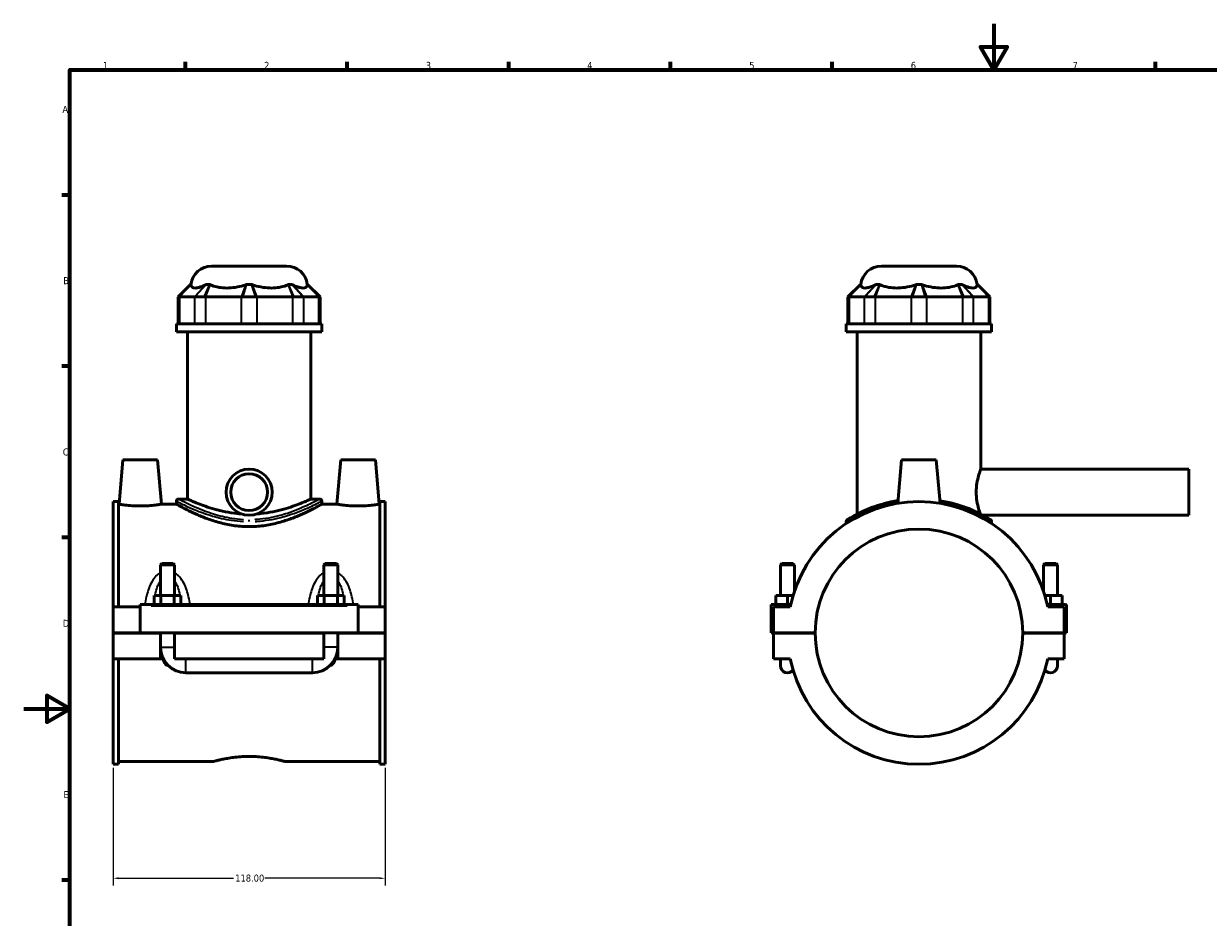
# Model space of a CAD drawing. Header units: millimetres. Extents: x 0 to 898, y -421 to 954.
# Tile 4 of 7: x 0 to 513, y 207 to 594. Entities that reach past the tile are written whole.
import ezdxf

# ---------------------------------------------------------------- set-up
doc = ezdxf.new("R2010")
doc.units = ezdxf.units.MM
for name, color, linetype, lineweight in [('Border (ANSI)', 7, 'Continuous', 70), ('Dimension (ANSI)', 7, 'Continuous', 25), ('Visible (ANSI)', 7, 'Continuous', 50), ('Visible Narrow (ANSI)', 7, 'Continuous', 35)]:
    doc.layers.add(name, color=color, linetype=linetype, lineweight=lineweight)
doc.styles.add('Note Text (ANSI)', font='tahoma.ttf')
doc.dimstyles.new('Default - mm (ANSI)', dxfattribs={"dimtxt": 3.048, "dimasz": 2.5, "dimexe": 3.175, "dimexo": 1.6002, "dimgap": 0.8, "dimtad": 0, "dimtoh": 1, "dimrnd": 1e-08, "dimzin": 4, "dimdsep": 46, "dimtxsty": 'Note Text (ANSI)', "dimcen": 0.09, "dimdle": 10, "dimclrd": 256, "dimclre": 256, "dimclrt": 230, "dimadec": 1, "dimazin": 1, "dimtfac": 1, "dimtofl": 0, "dimtmove": 0, "dimatfit": 3, "dimfxl": 1, "dimtolj": 1, "dimtzin": 4, "dimlwd": -1, "dimlwe": -1, "dimarcsym": 0})

# ---------------------------------------------------------------- blocks, each defined once
blk = doc.blocks.new('Borders Default Border')
at = {"layer": 'Border (ANSI)'}
for p, q in [((70.08, 574), (70.08, 577.45)), ((140.17, 574), (140.17, 577.45)), ((210.25, 574), (210.25, 577.45)), ((280.33, 574), (280.33, 577.45)), ((350.42, 574), (350.42, 577.45)), ((490.58, 574), (490.58, 577.45)), ((20, 519.75), (16.55, 519.75)), ((20, 445.5), (16.55, 445.5)), ((20, 371.25), (16.55, 371.25)), ((20, 222.75), (16.55, 222.75))]:
    blk.add_line(p, q, dxfattribs=at)
at = {"layer": 'Border (ANSI)', "flags": 128}
for points in [[(420.5, 594), (420.5, 574), (414.73, 584), (426.27, 584), (420.5, 574)], [(20, 20), (20, 574), (821, 574), (821, 20), (20, 20)], [(0, 297), (20, 297), (10, 302.77), (10, 291.23), (20, 297)]]:
    blk.add_lwpolyline(points, dxfattribs=at)
at = {"layer": 'Border (ANSI)', "color": 230, "true_color": 0xff0080, "char_height": 3.05, "attachment_point": 7, "style": 'Note Text (ANSI)'}
for s, insert in [('1', (34.35, 574.4)), ('2', (104.2, 574.4)), ('3', (174.26, 574.34)), ('4', (244.23, 574.4)), ('5', (314.48, 574.34)), ('6', (384.49, 574.34)), ('7', (454.6, 574.4)), ('A', (16.78, 555.35)), ('B', (17.15, 481.1)), ('C', (16.95, 406.8)), ('D', (16.96, 332.6)), ('E', (17.21, 258.35))]:
    blk.add_mtext(s, dxfattribs=dict(at, insert=insert))
blk = doc.blocks.new('*D8')
at = {"layer": 'Defpoints', "color": 0, "transparency": 16777216}
for p in [(38.72, 273.05), (156.72, 273.05), (156.72, 223.63)]:
    blk.add_point(p, dxfattribs=at)
at = {"layer": 'Dimension (ANSI)', "transparency": 16777216}
for p, q in [((38.72, 271.45), (38.72, 220.45)), ((156.72, 271.45), (156.72, 220.45)), ((41.22, 223.63), (90.88, 223.63)), ((154.22, 223.63), (104.56, 223.63))]:
    blk.add_line(p, q, dxfattribs=at)
for points in [[(41.22, 224.05), (41.22, 223.21), (38.72, 223.63)], [(154.22, 224.05), (154.22, 223.21), (156.72, 223.63)]]:
    blk.add_solid(points, dxfattribs=at)
at = {"layer": 'Dimension (ANSI)', "color": 230, "true_color": 0xff0080, "transparency": 16777216, "insert": (91.68, 225.22), "char_height": 3.048, "attachment_point": 1, "style": 'Note Text (ANSI)'}
blk.add_mtext('\\A1;118.00', dxfattribs=at)

msp = doc.modelspace()

# ---------------------------------------------------------------- linework, layer by layer
at = {"layer": 'Visible (ANSI)'}
for p, q in [((81.457, 488.965), (113.973, 488.965)), ((371.773, 488.965), (404.289, 488.965)), ((72.357, 480.985), (66.957, 475.585)), ((72.357, 480.985), (72.541, 480.985)), ((79.111, 480.985), (80.718, 480.985)), ((96.579, 480.985), (98.852, 480.985)), ((114.713, 480.985), (116.32, 480.985)), ((122.89, 480.985), (123.074, 480.985)), ((123.074, 480.985), (128.474, 475.585)), ((362.673, 480.985), (357.273, 475.585)), ((362.673, 480.985), (362.857, 480.985)), ((369.427, 480.985), (371.034, 480.985)), ((386.895, 480.985), (389.168, 480.985)), ((405.029, 480.985), (406.636, 480.985)), ((413.206, 480.985), (413.39, 480.985)), ((413.39, 480.985), (418.79, 475.585)), ((67.417, 475.585), (66.957, 475.585)), ((66.957, 475.585), (66.957, 463.885)), ((67.642, 475.585), (74.015, 475.585)), ((78.3, 475.585), (74.282, 475.585)), ((78.886, 475.585), (94.271, 475.585)), ((100.557, 475.585), (94.874, 475.585)), ((101.159, 475.585), (116.545, 475.585)), ((121.148, 475.585), (117.13, 475.585)), ((121.416, 475.585), (127.789, 475.585)), ((128.474, 475.585), (128.013, 475.585)), ((128.474, 475.585), (128.474, 463.885)), ((357.733, 475.585), (357.273, 475.585)), ((357.273, 475.585), (357.273, 463.885)), ((357.958, 475.585), (364.331, 475.585)), ((368.616, 475.585), (364.598, 475.585)), ((369.202, 475.585), (384.587, 475.585)), ((390.873, 475.585), (385.19, 475.585)), ((391.475, 475.585), (406.861, 475.585)), ((411.464, 475.585), (407.446, 475.585)), ((411.732, 475.585), (418.105, 475.585)), ((418.79, 475.585), (418.329, 475.585)), ((418.79, 475.585), (418.79, 463.885)), ((129.215, 463.885), (66.215, 463.885)), ((66.215, 460.465), (66.215, 463.885)), ((129.215, 460.465), (129.215, 463.885)), ((419.531, 463.885), (356.531, 463.885)), ((356.531, 460.465), (356.531, 463.885)), ((419.531, 460.465), (419.531, 463.885)), ((129.215, 460.465), (66.215, 460.465)), ((70.94, 387.997), (70.94, 460.465)), ((124.49, 387.997), (124.49, 460.465)), ((419.531, 460.465), (356.531, 460.465)), ((361.256, 381.451), (361.256, 460.465)), ((414.806, 400.965), (414.806, 460.465)), ((43.015, 404.965), (41.336, 385.765)), ((58.015, 404.965), (43.015, 404.965)), ((58.015, 404.965), (59.695, 385.765)), ((137.415, 404.965), (135.736, 385.765)), ((137.415, 404.965), (152.415, 404.965)), ((152.415, 404.965), (154.095, 385.765)), ((380.531, 404.965), (378.884, 386.142)), ((395.531, 404.965), (380.531, 404.965)), ((395.531, 404.965), (397.178, 386.142)), ((414.806, 400.965), (505.031, 400.965)), ((505.031, 380.965), (505.031, 400.965)), ((38.715, 386.881), (38.715, 341.215)), ((38.715, 386.881), (41.075, 386.881)), ((41.075, 341.215), (41.075, 386.881)), ((41.336, 385.765), (41.075, 385.765)), ((66.215, 385.765), (59.695, 385.765)), ((66.215, 387.097), (66.215, 385.765)), ((67.115, 387.997), (70.94, 387.997)), ((124.49, 387.997), (128.315, 387.997)), ((129.215, 387.097), (129.215, 385.765)), ((135.736, 385.765), (129.215, 385.765)), ((154.355, 385.765), (154.095, 385.765)), ((154.355, 341.215), (154.355, 386.881)), ((154.355, 386.881), (156.715, 386.881)), ((156.715, 386.881), (156.715, 341.215)), ((415.721, 380.965), (505.031, 380.965)), ((356.531, 378.212), (356.531, 377.37)), ((419.531, 378.212), (419.531, 377.37)), ((59.915, 360.015), (59.315, 359.415)), ((65.315, 359.415), (59.315, 359.415)), ((59.315, 359.415), (59.315, 346.215)), ((59.915, 360.015), (64.715, 360.015)), ((64.715, 360.015), (65.315, 359.415)), ((65.315, 359.415), (65.315, 346.215)), ((130.715, 360.015), (130.115, 359.415)), ((136.115, 359.415), (130.115, 359.415)), ((130.115, 346.215), (130.115, 359.415)), ((130.715, 360.015), (135.515, 360.015)), ((135.515, 360.015), (136.115, 359.415)), ((136.115, 346.215), (136.115, 359.415)), ((328.631, 360.015), (328.031, 359.415)), ((328.031, 359.415), (334.031, 359.415)), ((328.031, 346.215), (328.031, 359.415)), ((333.431, 360.015), (328.631, 360.015)), ((333.431, 360.015), (334.031, 359.415)), ((334.031, 347.95), (334.031, 359.415)), ((442.631, 360.015), (442.031, 359.415)), ((448.031, 359.415), (442.031, 359.415)), ((442.031, 359.415), (442.031, 347.95)), ((442.631, 360.015), (447.431, 360.015)), ((447.431, 360.015), (448.031, 359.415)), ((448.031, 359.415), (448.031, 346.215)), ((56.542, 342.215), (56.542, 346.215)), ((56.542, 346.215), (59.429, 346.215)), ((59.429, 342.215), (59.429, 346.215)), ((59.429, 346.215), (65.202, 346.215)), ((65.202, 342.215), (65.202, 346.215)), ((65.202, 346.215), (68.089, 346.215)), ((68.089, 342.215), (68.089, 346.215)), ((127.342, 346.215), (130.229, 346.215)), ((127.342, 342.215), (127.342, 346.215)), ((130.229, 342.215), (130.229, 346.215)), ((130.229, 346.215), (136.002, 346.215)), ((136.002, 342.215), (136.002, 346.215)), ((136.002, 346.215), (138.889, 346.215)), ((138.889, 342.215), (138.889, 346.215)), ((331.031, 346.215), (326.031, 346.215)), ((326.031, 342.215), (326.031, 346.215)), ((333.484, 346.215), (331.031, 346.215)), ((331.031, 342.215), (331.031, 346.215)), ((442.578, 346.215), (445.031, 346.215)), ((445.031, 342.215), (445.031, 346.215)), ((445.031, 346.215), (450.031, 346.215)), ((450.031, 342.215), (450.031, 346.215)), ((50.515, 341.215), (38.715, 341.215)), ((38.715, 330.015), (38.715, 341.215)), ((50.515, 341.715), (50.515, 342.215)), ((144.915, 342.215), (50.515, 342.215)), ((50.515, 330.015), (50.515, 341.715)), ((144.915, 342.215), (144.915, 341.715)), ((144.915, 341.715), (144.915, 330.015)), ((156.715, 341.215), (144.915, 341.215)), ((156.715, 341.215), (156.715, 330.015)), ((324.031, 342.215), (332.449, 342.215)), ((324.031, 330.015), (324.031, 342.215)), ((332.238, 341.215), (325.031, 341.215)), ((325.031, 341.215), (325.031, 330.015)), ((451.531, 342.215), (443.613, 342.215)), ((451.031, 341.215), (443.824, 341.215)), ((451.031, 330.015), (451.031, 341.215)), ((452.031, 330.015), (452.031, 341.715)), ((38.715, 330.015), (50.515, 330.015)), ((38.715, 318.715), (38.715, 329.915)), ((59.315, 329.915), (38.715, 329.915)), ((144.915, 330.015), (50.515, 330.015)), ((59.315, 330.015), (59.315, 329.915)), ((59.315, 318.715), (59.315, 329.915)), ((65.315, 330.015), (65.315, 329.915)), ((65.315, 329.915), (65.315, 318.715)), ((130.115, 329.915), (65.315, 329.915)), ((130.115, 329.915), (130.115, 330.015)), ((130.115, 318.715), (130.115, 329.915)), ((136.115, 329.915), (136.115, 330.015)), ((136.115, 329.915), (136.115, 318.715)), ((156.715, 329.915), (136.115, 329.915)), ((144.915, 330.015), (156.715, 330.015)), ((156.715, 329.915), (156.715, 318.715)), ((325.031, 330.015), (324.031, 330.015)), ((325.031, 330.015), (343.031, 330.015)), ((325.031, 329.915), (325.031, 318.715)), ((343.031, 329.915), (325.031, 329.915)), ((328.031, 329.915), (328.031, 330.015)), ((334.031, 329.915), (334.031, 330.015)), ((433.031, 330.015), (451.031, 330.015)), ((451.031, 329.915), (433.031, 329.915)), ((442.031, 330.015), (442.031, 329.915)), ((448.031, 330.015), (448.031, 329.915)), ((451.031, 330.015), (452.031, 330.015)), ((451.031, 318.715), (451.031, 329.915)), ((59.315, 318.715), (38.715, 318.715)), ((38.715, 318.715), (38.715, 273.049)), ((41.075, 273.049), (41.075, 318.715)), ((60.415, 318.715), (59.315, 318.715)), ((60.445, 318.715), (60.415, 318.715)), ((60.517, 318.715), (60.445, 318.715)), ((130.115, 318.715), (65.315, 318.715)), ((134.985, 318.715), (134.913, 318.715)), ((135.015, 318.715), (134.985, 318.715)), ((136.115, 318.715), (135.015, 318.715)), ((156.715, 318.715), (136.115, 318.715)), ((154.355, 273.049), (154.355, 318.715)), ((156.715, 318.715), (156.715, 273.049)), ((325.031, 318.715), (332.238, 318.715)), ((328.031, 318.715), (328.031, 315.715)), ((443.824, 318.715), (451.031, 318.715)), ((448.031, 315.715), (448.031, 318.715)), ((70.315, 312.715), (125.115, 312.715)), ((38.715, 273.049), (41.075, 273.049)), ((82.035, 274.165), (41.075, 274.165)), ((154.355, 274.165), (113.395, 274.165)), ((154.355, 273.049), (156.715, 273.049))]:
    msp.add_line(p, q, dxfattribs=at)
for radius in [10, 8]:
    msp.add_circle((97.715, 390.965), radius, dxfattribs=at)
for centre, radius, start, end in [((81.457, 479.965), 9, 90, 173.4925), ((113.973, 479.965), 9, 6.5075, 90), ((371.773, 479.965), 9, 90, 173.4925), ((404.289, 479.965), 9, 6.5075, 90), ((67.115, 387.097), 0.9, 90, 180), ((128.315, 387.097), 0.9, 0, 90), ((388.031, 329.965), 56.916, 11.40014, 168.59986), ((388.031, 329.965), 45, 0.06366, 179.93634), ((357.431, 378.212), 0.9, 122.38473, 180), ((418.631, 378.212), 0.9, 0, 57.61527), ((451.531, 341.715), 0.5, 0, 90), ((388.031, 329.965), 45, 180.06366, 359.93634), ((70.315, 323.715), 11, 180, 270), ((125.115, 323.715), 11, 270, 0), ((388.031, 329.965), 56.916, 191.40014, 348.59986), ((331.031, 315.715), 3, 180, 322.99024), ((445.031, 315.715), 3, 217.00976, 0)]:
    msp.add_arc(centre, radius, start, end, dxfattribs=at)
for points in [[(72.541, 480.985), (72.542, 480.957), (72.543, 480.926), (72.545, 480.892)], [(78.918, 480.892), (78.981, 480.926), (79.046, 480.957), (79.111, 480.985)], [(80.718, 480.985), (80.784, 480.957), (80.85, 480.926), (80.916, 480.892)], [(96.302, 480.892), (96.394, 480.926), (96.486, 480.957), (96.579, 480.985)], [(98.852, 480.985), (98.944, 480.957), (99.037, 480.926), (99.129, 480.892)], [(114.514, 480.892), (114.58, 480.926), (114.646, 480.957), (114.713, 480.985)], [(116.32, 480.985), (116.385, 480.957), (116.449, 480.926), (116.513, 480.892)], [(122.886, 480.892), (122.887, 480.926), (122.889, 480.957), (122.89, 480.985)], [(362.857, 480.985), (362.858, 480.957), (362.859, 480.926), (362.861, 480.892)], [(369.234, 480.892), (369.297, 480.926), (369.362, 480.957), (369.427, 480.985)], [(371.034, 480.985), (371.1, 480.957), (371.166, 480.926), (371.232, 480.892)], [(386.618, 480.892), (386.71, 480.926), (386.802, 480.957), (386.895, 480.985)], [(389.168, 480.985), (389.26, 480.957), (389.353, 480.926), (389.445, 480.892)], [(404.83, 480.892), (404.896, 480.926), (404.962, 480.957), (405.029, 480.985)], [(406.636, 480.985), (406.701, 480.957), (406.765, 480.926), (406.829, 480.892)], [(413.202, 480.892), (413.203, 480.926), (413.205, 480.957), (413.206, 480.985)]]:
    msp.add_open_spline(points, degree=3, dxfattribs=at)
for points, knots in [([(72.545, 480.892), (72.551, 480.771), (72.567, 480.661), (72.674, 480.204), (72.88, 479.91), (73.51, 479.53), (73.933, 479.445), (74.394, 479.445), (74.854, 479.445), (75.436, 479.53), (76.767, 479.91), (77.517, 480.204), (78.468, 480.661), (78.688, 480.771), (78.918, 480.892)], [5.4257239, 5.4257239, 5.4257239, 5.4257239, 5.5225521, 5.5225521, 5.8835015, 5.8835015, 6.2444508, 6.2444508, 6.2444508, 6.6054001, 6.6054001, 6.9663495, 6.9663495, 7.0631777, 7.0631777, 7.0631777, 7.0631777]), ([(80.916, 480.892), (81.154, 480.771), (81.397, 480.661), (82.499, 480.204), (83.54, 479.91), (85.763, 479.53), (86.944, 479.445), (88.055, 479.445), (89.167, 479.445), (90.413, 479.53), (92.926, 479.91), (94.192, 480.204), (95.644, 480.661), (95.972, 480.771), (96.302, 480.892)], [5.4257239, 5.4257239, 5.4257239, 5.4257239, 5.5225521, 5.5225521, 5.8835015, 5.8835015, 6.2444508, 6.2444508, 6.2444508, 6.6054001, 6.6054001, 6.9663495, 6.9663495, 7.0631777, 7.0631777, 7.0631777, 7.0631777]), ([(99.129, 480.892), (99.459, 480.771), (99.786, 480.661), (101.238, 480.204), (102.505, 479.91), (105.017, 479.53), (106.264, 479.445), (107.375, 479.445), (108.487, 479.445), (109.668, 479.53), (111.89, 479.91), (112.931, 480.204), (114.033, 480.661), (114.276, 480.771), (114.514, 480.892)], [5.4257239, 5.4257239, 5.4257239, 5.4257239, 5.5225521, 5.5225521, 5.8835015, 5.8835015, 6.2444508, 6.2444508, 6.2444508, 6.6054001, 6.6054001, 6.9663495, 6.9663495, 7.0631777, 7.0631777, 7.0631777, 7.0631777]), ([(116.513, 480.892), (116.742, 480.771), (116.962, 480.661), (117.913, 480.204), (118.663, 479.91), (119.994, 479.53), (120.576, 479.445), (121.037, 479.445), (121.497, 479.445), (121.921, 479.53), (122.551, 479.91), (122.757, 480.204), (122.864, 480.661), (122.88, 480.771), (122.886, 480.892)], [5.4257239, 5.4257239, 5.4257239, 5.4257239, 5.5225521, 5.5225521, 5.8835015, 5.8835015, 6.2444508, 6.2444508, 6.2444508, 6.6054001, 6.6054001, 6.9663495, 6.9663495, 7.0631777, 7.0631777, 7.0631777, 7.0631777]), ([(362.861, 480.892), (362.867, 480.771), (362.883, 480.661), (362.99, 480.204), (363.196, 479.91), (363.826, 479.53), (364.249, 479.445), (364.71, 479.445), (365.17, 479.445), (365.752, 479.53), (367.083, 479.91), (367.833, 480.204), (368.784, 480.661), (369.004, 480.771), (369.234, 480.892)], [5.4257239, 5.4257239, 5.4257239, 5.4257239, 5.5225521, 5.5225521, 5.8835015, 5.8835015, 6.2444508, 6.2444508, 6.2444508, 6.6054001, 6.6054001, 6.9663495, 6.9663495, 7.0631777, 7.0631777, 7.0631777, 7.0631777]), ([(371.232, 480.892), (371.47, 480.771), (371.713, 480.661), (372.815, 480.204), (373.856, 479.91), (376.079, 479.53), (377.26, 479.445), (378.371, 479.445), (379.483, 479.445), (380.729, 479.53), (383.242, 479.91), (384.508, 480.204), (385.96, 480.661), (386.288, 480.771), (386.618, 480.892)], [5.4257239, 5.4257239, 5.4257239, 5.4257239, 5.5225521, 5.5225521, 5.8835015, 5.8835015, 6.2444508, 6.2444508, 6.2444508, 6.6054001, 6.6054001, 6.9663495, 6.9663495, 7.0631777, 7.0631777, 7.0631777, 7.0631777]), ([(389.445, 480.892), (389.775, 480.771), (390.102, 480.661), (391.554, 480.204), (392.82, 479.91), (395.333, 479.53), (396.58, 479.445), (397.691, 479.445), (398.803, 479.445), (399.984, 479.53), (402.206, 479.91), (403.247, 480.204), (404.349, 480.661), (404.592, 480.771), (404.83, 480.892)], [5.4257239, 5.4257239, 5.4257239, 5.4257239, 5.5225521, 5.5225521, 5.8835015, 5.8835015, 6.2444508, 6.2444508, 6.2444508, 6.6054001, 6.6054001, 6.9663495, 6.9663495, 7.0631777, 7.0631777, 7.0631777, 7.0631777]), ([(406.829, 480.892), (407.058, 480.771), (407.278, 480.661), (408.229, 480.204), (408.979, 479.91), (410.31, 479.53), (410.892, 479.445), (411.353, 479.445), (411.813, 479.445), (412.236, 479.53), (412.867, 479.91), (413.073, 480.204), (413.18, 480.661), (413.196, 480.771), (413.202, 480.892)], [5.4257239, 5.4257239, 5.4257239, 5.4257239, 5.5225521, 5.5225521, 5.8835015, 5.8835015, 6.2444508, 6.2444508, 6.2444508, 6.6054001, 6.6054001, 6.9663495, 6.9663495, 7.0631777, 7.0631777, 7.0631777, 7.0631777]), ([(67.417, 475.585), (67.451, 475.585), (67.487, 475.585), (67.562, 475.585), (67.601, 475.585), (67.642, 475.585)], [0.321198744, 0.321198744, 0.321198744, 0.321198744, 0.356948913, 0.356948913, 0.392699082, 0.392699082, 0.392699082, 0.392699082]), ([(74.015, 475.585), (74.056, 475.585), (74.099, 475.585), (74.188, 475.585), (74.234, 475.585), (74.282, 475.585)], [-0.392699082, -0.392699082, -0.392699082, -0.392699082, -0.356948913, -0.356948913, -0.321198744, -0.321198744, -0.321198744, -0.321198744]), ([(78.3, 475.585), (78.396, 475.585), (78.493, 475.585), (78.688, 475.585), (78.786, 475.585), (78.886, 475.585)], [0.321198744, 0.321198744, 0.321198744, 0.321198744, 0.356948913, 0.356948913, 0.392699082, 0.392699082, 0.392699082, 0.392699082]), ([(94.271, 475.585), (94.37, 475.585), (94.47, 475.585), (94.671, 475.585), (94.772, 475.585), (94.874, 475.585)], [-0.392699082, -0.392699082, -0.392699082, -0.392699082, -0.356948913, -0.356948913, -0.321198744, -0.321198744, -0.321198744, -0.321198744]), ([(100.557, 475.585), (100.658, 475.585), (100.76, 475.585), (100.961, 475.585), (101.06, 475.585), (101.159, 475.585)], [0.321198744, 0.321198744, 0.321198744, 0.321198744, 0.356948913, 0.356948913, 0.392699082, 0.392699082, 0.392699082, 0.392699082]), ([(116.545, 475.585), (116.644, 475.585), (116.742, 475.585), (116.938, 475.585), (117.034, 475.585), (117.13, 475.585)], [-0.392699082, -0.392699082, -0.392699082, -0.392699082, -0.356948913, -0.356948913, -0.321198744, -0.321198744, -0.321198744, -0.321198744]), ([(121.148, 475.585), (121.196, 475.585), (121.243, 475.585), (121.332, 475.585), (121.375, 475.585), (121.416, 475.585)], [0.321198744, 0.321198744, 0.321198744, 0.321198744, 0.356948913, 0.356948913, 0.392699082, 0.392699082, 0.392699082, 0.392699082]), ([(127.789, 475.585), (127.83, 475.585), (127.869, 475.585), (127.944, 475.585), (127.98, 475.585), (128.013, 475.585)], [-0.392699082, -0.392699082, -0.392699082, -0.392699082, -0.356948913, -0.356948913, -0.321198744, -0.321198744, -0.321198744, -0.321198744]), ([(357.733, 475.585), (357.767, 475.585), (357.803, 475.585), (357.878, 475.585), (357.917, 475.585), (357.958, 475.585)], [0.321198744, 0.321198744, 0.321198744, 0.321198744, 0.356948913, 0.356948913, 0.392699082, 0.392699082, 0.392699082, 0.392699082]), ([(364.331, 475.585), (364.372, 475.585), (364.415, 475.585), (364.504, 475.585), (364.55, 475.585), (364.598, 475.585)], [-0.392699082, -0.392699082, -0.392699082, -0.392699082, -0.356948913, -0.356948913, -0.321198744, -0.321198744, -0.321198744, -0.321198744]), ([(368.616, 475.585), (368.712, 475.585), (368.809, 475.585), (369.004, 475.585), (369.102, 475.585), (369.202, 475.585)], [0.321198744, 0.321198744, 0.321198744, 0.321198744, 0.356948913, 0.356948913, 0.392699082, 0.392699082, 0.392699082, 0.392699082]), ([(384.587, 475.585), (384.686, 475.585), (384.786, 475.585), (384.987, 475.585), (385.088, 475.585), (385.19, 475.585)], [-0.392699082, -0.392699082, -0.392699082, -0.392699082, -0.356948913, -0.356948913, -0.321198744, -0.321198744, -0.321198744, -0.321198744]), ([(390.873, 475.585), (390.974, 475.585), (391.075, 475.585), (391.276, 475.585), (391.376, 475.585), (391.475, 475.585)], [0.321198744, 0.321198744, 0.321198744, 0.321198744, 0.356948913, 0.356948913, 0.392699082, 0.392699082, 0.392699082, 0.392699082]), ([(406.861, 475.585), (406.96, 475.585), (407.058, 475.585), (407.253, 475.585), (407.35, 475.585), (407.446, 475.585)], [-0.392699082, -0.392699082, -0.392699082, -0.392699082, -0.356948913, -0.356948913, -0.321198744, -0.321198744, -0.321198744, -0.321198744]), ([(411.464, 475.585), (411.512, 475.585), (411.559, 475.585), (411.648, 475.585), (411.691, 475.585), (411.732, 475.585)], [0.321198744, 0.321198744, 0.321198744, 0.321198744, 0.356948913, 0.356948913, 0.392699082, 0.392699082, 0.392699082, 0.392699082]), ([(418.105, 475.585), (418.146, 475.585), (418.185, 475.585), (418.26, 475.585), (418.296, 475.585), (418.329, 475.585)], [-0.392699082, -0.392699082, -0.392699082, -0.392699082, -0.356948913, -0.356948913, -0.321198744, -0.321198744, -0.321198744, -0.321198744]), ([(414.588, 381.564), (414.57, 381.617), (414.55, 381.674), (414.35, 382.246), (414.097, 383.014), (413.614, 384.776), (413.352, 385.892), (412.976, 388.351), (412.869, 389.696), (412.869, 392.235), (412.976, 393.58), (413.352, 396.039), (413.614, 397.155), (414.097, 398.917), (414.35, 399.685), (414.707, 400.709), (414.806, 400.965), (414.806, 400.965)], [1.8589716, 1.8589716, 1.8589716, 1.8589716, 1.9034524, 1.9034524, 2.2840282, 2.2840282, 2.6648906, 2.6648906, 3.0457531, 3.0457531, 3.4266155, 3.4266155, 3.807478, 3.807478, 4.1880538, 4.1880538, 4.5686296, 4.5686296, 4.5686296, 4.5686296]), ([(50.515, 384.994), (49.355, 384.994), (48.12, 385.035), (45.854, 385.182), (44.823, 385.286), (43.199, 385.479), (42.496, 385.582), (41.565, 385.726), (41.336, 385.765), (41.336, 385.765)], [2.7820433, 2.7820433, 2.7820433, 2.7820433, 3.1300999, 3.1300999, 3.4781564, 3.4781564, 3.8256107, 3.8256107, 4.173065, 4.173065, 4.173065, 4.173065]), ([(59.695, 385.765), (59.695, 385.765), (59.466, 385.726), (58.534, 385.582), (57.832, 385.479), (56.208, 385.286), (55.177, 385.182), (52.91, 385.035), (51.675, 384.994), (50.515, 384.994)], [6.9551083, 6.9551083, 6.9551083, 6.9551083, 7.3025625, 7.3025625, 7.6500168, 7.6500168, 7.9980734, 7.9980734, 8.3461299, 8.3461299, 8.3461299, 8.3461299]), ([(97.715, 376.024), (95.679, 376.024), (93.595, 376.163), (89.485, 376.709), (87.46, 377.115), (83.601, 378.102), (81.763, 378.683), (78.371, 379.896), (76.818, 380.528), (74.072, 381.723), (72.778, 382.332), (70.482, 383.464), (69.479, 383.986), (67.856, 384.852), (67.234, 385.195), (66.414, 385.652), (66.215, 385.765), (66.215, 385.765)], [0, 0, 0, 0, 0.6109084, 0.6109084, 1.2218167, 1.2218167, 1.8327251, 1.8327251, 2.4436335, 2.4436335, 3.0516077, 3.0516077, 3.659582, 3.659582, 4.2675563, 4.2675563, 4.8755305, 4.8755305, 4.8755305, 4.8755305]), ([(94.307, 381.564), (93.706, 381.604), (93.104, 381.654), (90.763, 381.89), (89.042, 382.152), (85.753, 382.798), (84.184, 383.182), (81.286, 383.991), (79.958, 384.416), (77.609, 385.227), (76.504, 385.642), (74.547, 386.417), (73.695, 386.775), (72.321, 387.37), (71.797, 387.606), (71.106, 387.92), (70.94, 387.997), (70.94, 387.997)], [0.3364904, 0.3364904, 0.3364904, 0.3364904, 0.5133642, 0.5133642, 1.0267285, 1.0267285, 1.5400927, 1.5400927, 2.053457, 2.053457, 2.565848, 2.565848, 3.0782389, 3.0782389, 3.5906299, 3.5906299, 4.1030209, 4.1030209, 4.1030209, 4.1030209]), ([(129.215, 385.765), (129.215, 385.765), (129.017, 385.652), (128.196, 385.195), (127.575, 384.852), (125.952, 383.986), (124.949, 383.464), (122.653, 382.332), (121.359, 381.723), (118.613, 380.528), (117.059, 379.896), (113.668, 378.683), (111.83, 378.102), (107.971, 377.115), (105.945, 376.709), (101.836, 376.163), (99.752, 376.024), (97.715, 376.024)], [14.6265916, 14.6265916, 14.6265916, 14.6265916, 15.2345658, 15.2345658, 15.8425401, 15.8425401, 16.4505144, 16.4505144, 17.0584886, 17.0584886, 17.669397, 17.669397, 18.2803054, 18.2803054, 18.8912137, 18.8912137, 19.5021221, 19.5021221, 19.5021221, 19.5021221]), ([(124.49, 387.997), (124.49, 387.997), (124.324, 387.92), (123.634, 387.606), (123.11, 387.37), (121.735, 386.775), (120.884, 386.417), (118.927, 385.642), (117.821, 385.227), (115.473, 384.416), (114.145, 383.991), (111.247, 383.182), (109.677, 382.798), (106.389, 382.152), (104.667, 381.89), (102.327, 381.654), (101.725, 381.604), (101.124, 381.564)], [12.3090626, 12.3090626, 12.3090626, 12.3090626, 12.8214536, 12.8214536, 13.3338446, 13.3338446, 13.8462356, 13.8462356, 14.3586265, 14.3586265, 14.8719908, 14.8719908, 15.385355, 15.385355, 15.8987193, 15.8987193, 16.0755931, 16.0755931, 16.0755931, 16.0755931]), ([(144.915, 384.994), (143.755, 384.994), (142.52, 385.035), (140.254, 385.182), (139.223, 385.286), (137.599, 385.479), (136.896, 385.582), (135.965, 385.726), (135.736, 385.765), (135.736, 385.765)], [0, 0, 0, 0, 0.3480565, 0.3480565, 0.6961131, 0.6961131, 1.0435674, 1.0435674, 1.3910217, 1.3910217, 1.3910217, 1.3910217]), ([(154.095, 385.765), (154.095, 385.765), (153.866, 385.726), (152.934, 385.582), (152.232, 385.479), (150.608, 385.286), (149.577, 385.182), (147.31, 385.035), (146.075, 384.994), (144.915, 384.994)], [4.173065, 4.173065, 4.173065, 4.173065, 4.5205192, 4.5205192, 4.8679735, 4.8679735, 5.2160301, 5.2160301, 5.5640866, 5.5640866, 5.5640866, 5.5640866]), ([(378.986, 387.286), (377.939, 387.122), (376.911, 386.931), (372.561, 386.002), (369.513, 385.035), (364.046, 382.897), (361.7, 381.716), (358.727, 380.076), (357.819, 379.516), (357.102, 379.069), (356.97, 378.985), (356.95, 378.972), (356.949, 378.972), (356.949, 378.972)], [15.4933307, 15.4933307, 15.4933307, 15.4933307, 15.8173627, 15.8173627, 16.9030687, 16.9030687, 18.0881584, 18.0881584, 18.9742966, 18.9742966, 19.4206239, 19.4206239, 19.4578477, 19.4578477, 19.4578477, 19.4578477]), ([(419.113, 378.972), (419.113, 378.972), (418.789, 379.181), (417.44, 380.001), (416.317, 380.664), (413.229, 382.274), (411.182, 383.241), (405.504, 385.416), (401.548, 386.572), (397.165, 387.274), (397.121, 387.281), (397.078, 387.288)], [9.7300276, 9.7300276, 9.7300276, 9.7300276, 10.4844147, 10.4844147, 11.3583031, 11.3583031, 12.3357838, 12.3357838, 13.6809996, 13.6809996, 13.6945224, 13.6945224, 13.6945224, 13.6945224]), ([(62.536, 315.938), (62.462, 315.918), (62.387, 315.907), (62.23, 315.907), (62.139, 315.922), (61.965, 315.981), (61.883, 316.024), (61.554, 316.242), (61.333, 316.536), (60.931, 317.214), (60.762, 317.656), (60.555, 318.311), (60.498, 318.512), (60.445, 318.715)], [1.30509846, 1.30509846, 1.30509846, 1.30509846, 1.32652967, 1.32652967, 1.3521115, 1.3521115, 1.37769333, 1.37769333, 1.47156899, 1.47156899, 1.61925528, 1.61925528, 1.68341738, 1.68341738, 1.68341738, 1.68341738]), ([(134.985, 318.715), (134.933, 318.512), (134.876, 318.311), (134.669, 317.656), (134.499, 317.214), (134.098, 316.536), (133.876, 316.242), (133.547, 316.024), (133.465, 315.981), (133.292, 315.922), (133.201, 315.907), (133.044, 315.907), (132.968, 315.918), (132.895, 315.938)], [0.96964196, 0.96964196, 0.96964196, 0.96964196, 1.03380406, 1.03380406, 1.18149035, 1.18149035, 1.27536601, 1.27536601, 1.30094784, 1.30094784, 1.32652967, 1.32652967, 1.34796088, 1.34796088, 1.34796088, 1.34796088]), ([(82.035, 274.165), (82.035, 274.165), (82.131, 274.192), (82.53, 274.303), (82.834, 274.386), (83.636, 274.595), (84.134, 274.721), (85.284, 274.993), (85.935, 275.137), (87.321, 275.419), (88.104, 275.565), (89.811, 275.84), (90.735, 275.969), (92.665, 276.185), (93.673, 276.271), (95.703, 276.386), (96.725, 276.414), (97.715, 276.414)], [7.1293322, 7.1293322, 7.1293322, 7.1293322, 7.426354, 7.426354, 7.7233758, 7.7233758, 8.0203977, 8.0203977, 8.3174195, 8.3174195, 8.6145087, 8.6145087, 8.9115979, 8.9115979, 9.2086871, 9.2086871, 9.5057763, 9.5057763, 9.5057763, 9.5057763]), ([(97.715, 276.414), (98.706, 276.414), (99.728, 276.386), (101.758, 276.271), (102.766, 276.185), (104.696, 275.969), (105.619, 275.84), (107.326, 275.565), (108.11, 275.419), (109.496, 275.137), (110.147, 274.993), (111.296, 274.721), (111.795, 274.595), (112.596, 274.386), (112.901, 274.303), (113.3, 274.192), (113.395, 274.165), (113.395, 274.165)], [0, 0, 0, 0, 0.2970892, 0.2970892, 0.5941784, 0.5941784, 0.8912676, 0.8912676, 1.1883568, 1.1883568, 1.4853786, 1.4853786, 1.7824004, 1.7824004, 2.0794223, 2.0794223, 2.3764441, 2.3764441, 2.3764441, 2.3764441])]:
    msp.add_open_spline(points, degree=3, knots=knots, dxfattribs=at)
at = {"layer": 'Visible Narrow (ANSI)'}
for p, q in [((67.673, 475.855), (72.285, 480.715)), ((67.887, 475.851), (72.3, 480.627)), ((78.673, 480.627), (74.26, 475.851)), ((78.869, 480.715), (74.524, 475.855)), ((78.421, 475.855), (80.597, 480.715)), ((78.987, 475.851), (80.815, 480.627)), ((96.2, 480.627), (94.373, 475.851)), ((96.494, 480.715), (94.959, 475.855)), ((100.471, 475.855), (98.937, 480.715)), ((101.058, 475.851), (99.23, 480.627)), ((114.616, 480.627), (116.443, 475.851)), ((114.833, 480.715), (117.009, 475.855)), ((120.907, 475.855), (116.561, 480.715)), ((121.171, 475.851), (116.758, 480.627)), ((123.131, 480.627), (127.544, 475.851)), ((123.146, 480.715), (127.757, 475.855)), ((357.989, 475.855), (362.601, 480.715)), ((358.203, 475.851), (362.616, 480.627)), ((368.988, 480.627), (364.576, 475.851)), ((369.185, 480.715), (364.839, 475.855)), ((368.737, 475.855), (370.913, 480.715)), ((369.303, 475.851), (371.131, 480.627)), ((386.516, 480.627), (384.689, 475.851)), ((386.809, 480.715), (385.275, 475.855)), ((390.787, 475.855), (389.253, 480.715)), ((391.374, 475.851), (389.546, 480.627)), ((404.932, 480.627), (406.759, 475.851)), ((405.149, 480.715), (407.325, 475.855)), ((411.223, 475.855), (406.877, 480.715)), ((411.487, 475.851), (407.074, 480.627)), ((413.447, 480.627), (417.859, 475.851)), ((413.462, 480.715), (418.073, 475.855)), ((67.642, 464.47), (67.642, 475)), ((74.015, 475), (74.015, 464.47)), ((78.886, 464.47), (78.886, 475)), ((94.271, 475), (94.271, 464.47)), ((101.159, 464.47), (101.159, 475)), ((116.545, 475), (116.545, 464.47)), ((121.416, 464.47), (121.416, 475)), ((127.789, 475), (127.789, 464.47)), ((357.958, 464.47), (357.958, 475)), ((364.331, 475), (364.331, 464.47)), ((369.202, 464.47), (369.202, 475)), ((384.587, 475), (384.587, 464.47)), ((391.475, 464.47), (391.475, 475)), ((406.861, 475), (406.861, 464.47)), ((411.732, 464.47), (411.732, 475)), ((418.105, 475), (418.105, 464.47)), ((55.235, 341.715), (140.195, 341.715)), ((59.352, 323.715), (65.278, 323.715)), ((136.078, 323.715), (130.152, 323.715)), ((70.315, 312.752), (70.315, 318.678)), ((125.115, 312.752), (125.115, 318.678))]:
    msp.add_line(p, q, dxfattribs=at)
msp.add_ellipse((97.738, 378.212), major_axis=(0, 0.9), ratio=0.000728, start_param=4.7626675, end_param=5.6676863, dxfattribs=at)
for points, knots in [([(66.318, 387.043), (66.505, 386.945), (66.943, 386.719), (68.979, 385.694), (71.282, 384.556), (76.446, 382.415), (78.984, 381.463), (84.333, 379.878), (87.091, 379.225), (91.695, 378.537), (93.447, 378.361), (95.216, 378.274)], [-14.3506205, -14.3506205, -14.3506205, -14.3506205, -13.6809996, -13.6809996, -12.3357838, -12.3357838, -11.3583031, -11.3583031, -10.4844147, -10.4844147, -9.9711247, -9.9711247, -9.9711247, -9.9711247]), ([(95.287, 379.035), (93.569, 379.123), (91.867, 379.302), (87.394, 380.001), (84.716, 380.664), (79.52, 382.274), (77.054, 383.241), (72.037, 385.416), (69.8, 386.572), (67.822, 387.613), (67.397, 387.843), (67.216, 387.942)], [9.9711247, 9.9711247, 9.9711247, 9.9711247, 10.4844147, 10.4844147, 11.3583031, 11.3583031, 12.3357838, 12.3357838, 13.6809996, 13.6809996, 14.3506205, 14.3506205, 14.3506205, 14.3506205]), ([(128.215, 387.942), (128.073, 387.864), (127.779, 387.706), (126.377, 386.961), (124.731, 386.097), (120.31, 384.042), (117.505, 382.843), (113.228, 381.433), (112.132, 381.101), (107.934, 379.969), (104.572, 379.339), (100.8, 379.071), (100.493, 379.052), (100.186, 379.036)], [24.5648306, 24.5648306, 24.5648306, 24.5648306, 25.0932542, 25.0932542, 26.2407379, 26.2407379, 27.4235798, 27.4235798, 27.8088186, 27.8088186, 28.8486018, 28.8486018, 28.9403725, 28.9403725, 28.9403725, 28.9403725]), ([(100.259, 378.275), (100.575, 378.291), (100.89, 378.309), (104.774, 378.574), (108.235, 379.193), (112.556, 380.308), (113.684, 380.634), (118.087, 382.023), (120.974, 383.203), (125.526, 385.227), (127.22, 386.077), (128.663, 386.811), (128.966, 386.967), (129.112, 387.042)], [-28.9403725, -28.9403725, -28.9403725, -28.9403725, -28.8486018, -28.8486018, -27.8088186, -27.8088186, -27.4235798, -27.4235798, -26.2407379, -26.2407379, -25.0932542, -25.0932542, -24.5648306, -24.5648306, -24.5648306, -24.5648306]), ([(356.599, 378.253), (356.663, 378.293), (356.774, 378.361), (357.413, 378.748), (358.333, 379.299), (361.346, 380.914), (363.723, 382.077), (369.264, 384.181), (372.353, 385.133), (376.155, 385.922), (376.567, 386.003), (376.982, 386.08)], [-19.2593956, -19.2593956, -19.2593956, -19.2593956, -18.9742966, -18.9742966, -18.0881584, -18.0881584, -16.9030687, -16.9030687, -15.8173627, -15.8173627, -15.6872574, -15.6872574, -15.6872574, -15.6872574]), ([(399.08, 386.08), (402.793, 385.387), (406.186, 384.39), (411.493, 382.415), (413.568, 381.463), (416.697, 379.878), (417.836, 379.225), (419.036, 378.516), (419.337, 378.332), (419.463, 378.254)], [-13.5005967, -13.5005967, -13.5005967, -13.5005967, -12.3357838, -12.3357838, -11.3583031, -11.3583031, -10.4844147, -10.4844147, -9.9284786, -9.9284786, -9.9284786, -9.9284786]), ([(58.653, 355.587), (58.235, 355.304), (57.844, 354.981), (56.759, 353.928), (56.149, 353.112), (55.064, 351.292), (54.602, 350.275), (53.873, 348.302), (53.589, 347.355), (53.07, 345.291), (52.846, 344.17), (52.66, 343.032)], [-1.9463743, -1.9463743, -1.9463743, -1.9463743, -1.7931428, -1.7931428, -1.4871275, -1.4871275, -1.1560659, -1.1560659, -0.8674821, -0.8674821, -0.5400296, -0.5400296, -0.5400296, -0.5400296]), ([(71.97, 343.032), (71.784, 344.17), (71.56, 345.291), (71.041, 347.355), (70.757, 348.302), (70.029, 350.275), (69.567, 351.292), (68.481, 353.112), (67.872, 353.928), (66.787, 354.981), (66.396, 355.304), (65.977, 355.587)], [-4.1369342, -4.1369342, -4.1369342, -4.1369342, -3.8094817, -3.8094817, -3.5208979, -3.5208979, -3.1898363, -3.1898363, -2.883821, -2.883821, -2.7305895, -2.7305895, -2.7305895, -2.7305895]), ([(129.453, 355.587), (129.035, 355.304), (128.644, 354.981), (127.559, 353.928), (126.949, 353.112), (125.864, 351.292), (125.402, 350.275), (124.673, 348.303), (124.389, 347.355), (123.87, 345.291), (123.646, 344.17), (123.46, 343.032)], [-1.9466644, -1.9466644, -1.9466644, -1.9466644, -1.7934329, -1.7934329, -1.4874135, -1.4874135, -1.1563528, -1.1563528, -0.8677827, -0.8677827, -0.5403197, -0.5403197, -0.5403197, -0.5403197]), ([(142.77, 343.032), (142.584, 344.17), (142.36, 345.291), (141.841, 347.355), (141.557, 348.303), (140.829, 350.275), (140.367, 351.292), (139.282, 353.112), (138.672, 353.928), (137.587, 354.981), (137.196, 355.304), (136.777, 355.587)], [-4.1372243, -4.1372243, -4.1372243, -4.1372243, -3.8097613, -3.8097613, -3.5211912, -3.5211912, -3.1901305, -3.1901305, -2.8841111, -2.8841111, -2.7308796, -2.7308796, -2.7308796, -2.7308796]), ([(56.999, 346.579), (57.077, 346.946), (57.161, 347.31), (57.494, 348.637), (57.783, 349.572), (58.424, 351.152), (58.755, 351.82), (59.14, 352.412)], [1.03354834, 1.03354834, 1.03354834, 1.03354834, 1.1560659, 1.1560659, 1.48712747, 1.48712747, 1.7576251, 1.7576251, 1.7576251, 1.7576251]), ([(65.491, 352.412), (65.876, 351.82), (66.207, 351.152), (66.848, 349.572), (67.136, 348.637), (67.47, 347.31), (67.553, 346.946), (67.632, 346.579)], [2.91933871, 2.91933871, 2.91933871, 2.91933871, 3.18983634, 3.18983634, 3.52089791, 3.52089791, 3.64341548, 3.64341548, 3.64341548, 3.64341548]), ([(127.799, 346.579), (127.877, 346.946), (127.961, 347.31), (128.294, 348.637), (128.583, 349.572), (129.224, 351.152), (129.555, 351.82), (129.94, 352.412)], [1.03383836, 1.03383836, 1.03383836, 1.03383836, 1.15635283, 1.15635283, 1.48741348, 1.48741348, 1.75791519, 1.75791519, 1.75791519, 1.75791519]), ([(136.291, 352.412), (136.676, 351.82), (137.007, 351.152), (137.648, 349.572), (137.936, 348.637), (138.27, 347.31), (138.353, 346.946), (138.432, 346.579)], [2.9196288, 2.9196288, 2.9196288, 2.9196288, 3.19013051, 3.19013051, 3.52119116, 3.52119116, 3.64370563, 3.64370563, 3.64370563, 3.64370563])]:
    msp.add_open_spline(points, degree=3, knots=knots, dxfattribs=at)
for points in [[(56.318, 342.306), (56.381, 342.848), (56.451, 343.386), (56.529, 343.919)], [(68.102, 343.919), (68.179, 343.386), (68.249, 342.848), (68.312, 342.306)], [(127.118, 342.306), (127.181, 342.848), (127.251, 343.386), (127.329, 343.919)], [(138.902, 343.919), (138.979, 343.386), (139.049, 342.848), (139.112, 342.306)]]:
    msp.add_open_spline(points, degree=3, dxfattribs=at)

# ---------------------------------------------------------------- block references
msp.add_blockref('Borders Default Border', (0, 0))

# ---------------------------------------------------------------- dimensions: what is measured, and where the dimension line sits
at = {"layer": 'Dimension (ANSI)'}
dim = msp.add_linear_dim(base=(156.715, 223.629), p1=(38.715, 273.049), p2=(156.715, 273.049), dimstyle='Default - mm (ANSI)', override={"dimtoh": 0, "dimdec": 2, "dimtp": 0, "dimtm": 0, "dimtdec": 2, "dimatfit": 1}, dxfattribs=at)
dim.commit()
dim.dimension.update_dxf_attribs({"geometry": '*D8', "text_midpoint": (97.715, 223.629), "dimtype": 160})

doc.saveas('drawing.dxf')
